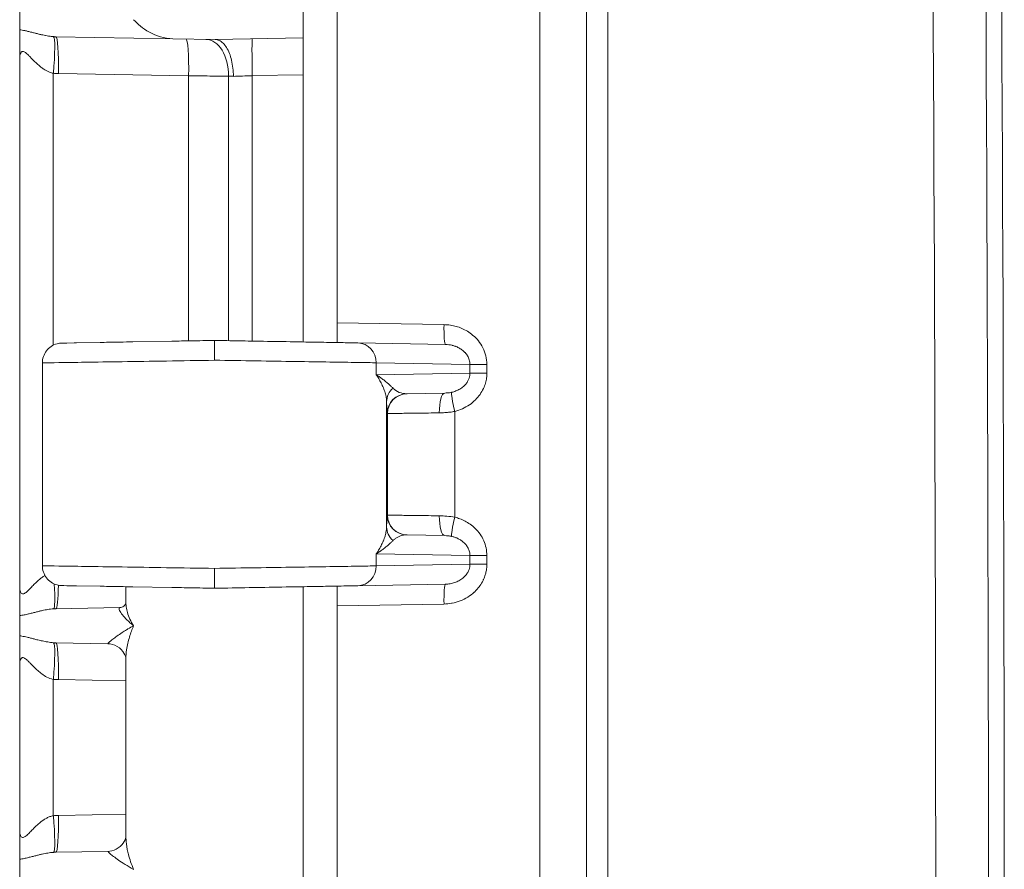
# Model space of a CAD drawing. Header units: inches. Extents: x 0 to 110, y 2 to 70.
# Tile 22 of 129: x 20.63 to 22.37, y 34.36 to 35.86. Entities that reach past the tile are written whole.
import ezdxf

# ---------------------------------------------------------------- set-up
doc = ezdxf.new("R2010")
doc.units = ezdxf.units.IN
doc.header["$LTSCALE"] = 3.25
doc.header["$MEASUREMENT"] = 0
doc.layers.add('Visible (ANSI)', color=7, linetype='Continuous', lineweight=18)
doc.layers.add('Visible Narrow (ANSI)', color=7, linetype='Continuous', lineweight=5)

msp = doc.modelspace()

# ---------------------------------------------------------------- linework, layer by layer
at = {"layer": 'Visible (ANSI)'}
for p, q in [((21.6322, 27.6568), (21.6322, 40.4906)), ((21.1322, 36.321), (21.1322, 35.8264)), ((21.1922, 36.3238), (21.1922, 35.3237)), ((20.6322, 35.8766), (20.6322, 35.8409)), ((20.696, 35.8286), (20.9026, 35.825)), ((20.9026, 35.825), (20.9772, 35.8237)), ((20.9772, 35.8237), (21.1322, 35.8264)), ((21.1322, 35.8264), (21.1322, 35.7614)), ((20.6322, 35.7901), (20.6322, 34.8573)), ((21.1322, 35.7614), (21.1322, 35.2898)), ((21.1922, 35.2889), (21.1922, 35.3237)), ((20.7324, 35.2882), (20.7741, 35.289)), ((20.8318, 35.29), (20.9009, 35.2912)), ((20.71, 35.2878), (20.7066, 35.2878)), ((20.7066, 35.2878), (20.7086, 35.2878)), ((20.71, 35.2878), (20.7153, 35.2879)), ((20.7324, 35.2882), (20.7153, 35.2879)), ((20.7285, 35.2882), (20.7324, 35.2882)), ((21.3834, 35.2854), (21.2291, 35.2881)), ((20.6722, 35.2528), (20.6722, 34.8947)), ((21.3825, 35.1996), (21.3151, 35.1984)), ((21.2822, 35.1735), (21.2822, 35.1735)), ((21.2822, 34.974), (21.2822, 34.974)), ((21.3151, 34.9491), (21.3825, 34.9479)), ((20.6322, 34.8573), (20.6322, 34.8573)), ((20.6322, 34.8573), (20.6322, 34.8573)), ((20.7066, 34.8597), (20.71, 34.8596)), ((20.7152, 34.8595), (20.71, 34.8596)), ((20.7152, 34.8595), (20.7324, 34.8592)), ((20.7324, 34.8592), (20.7285, 34.8593)), ((20.7741, 34.8585), (20.7324, 34.8592)), ((20.8197, 34.8577), (20.8197, 34.8281)), ((20.9009, 34.8563), (20.8318, 34.8575)), ((21.1322, 34.8577), (21.1322, 34.8456)), ((21.1922, 34.8586), (21.1922, 34.8238)), ((21.3834, 34.8621), (21.2291, 34.8594)), ((21.1322, 34.8456), (21.1322, 34.821)), ((20.696, 34.8188), (20.8088, 34.8208)), ((21.1322, 34.821), (21.1322, 34.3264)), ((21.1922, 34.8238), (21.1922, 33.8237)), ((20.6322, 34.8066), (20.6322, 34.7709)), ((20.696, 34.7586), (20.788, 34.757)), ((20.6322, 34.7201), (20.6322, 34.4273)), ((20.8197, 34.7309), (20.8197, 34.4166)), ((20.6322, 34.4273), (20.6322, 34.4273)), ((20.6322, 34.4273), (20.6322, 34.4273)), ((20.696, 34.3888), (20.788, 34.3904)), ((20.6322, 34.3766), (20.6322, 34.3409))]:
    msp.add_line(p, q, dxfattribs=at)
msp.add_arc((-337.8428, 34.0737), 360.2125, 359.126733, 0.873267, dxfattribs=at)
msp.add_ellipse((20.7869, 34.692), major_axis=(0.0011, 0.065), ratio=0.854299, start_param=6.282344, end_param=6.282822, dxfattribs=at)
for points, knots in [([(20.8332, 35.8587), (20.8397, 35.8513), (20.8492, 35.8432), (20.873, 35.8303), (20.8871, 35.8253), (20.9026, 35.825)], [0.0000001, 0.0000001, 0.0000001, 0.0000001, 0.135667, 0.135667, 0.2691124, 0.2691124, 0.2691124, 0.2691124]), ([(20.6322, 35.7901), (20.6322, 35.7902), (20.6322, 35.7903), (20.6322, 35.7905), (20.6322, 35.7908), (20.6322, 35.7915), (20.6322, 35.7918), (20.6322, 35.7927), (20.6322, 35.7932), (20.6322, 35.795), (20.6322, 35.7961), (20.6322, 35.7997), (20.6322, 35.802), (20.6322, 35.8095), (20.6322, 35.8144), (20.6322, 35.8258), (20.6322, 35.8343), (20.6322, 35.8409)], [-0.00062546, -0.00062546, -0.00062546, -0.00062546, 0, 0, 0.0013404, 0.0013404, 0.00227073, 0.00227073, 0.00413656, 0.00413656, 0.00789138, 0.00789138, 0.01568412, 0.01568412, 0.03295516, 0.03295516, 0.05827033, 0.05827033, 0.05827033, 0.05827033]), ([(21.0093, 35.7587), (21.0093, 35.7636), (21.0089, 35.7685), (21.0084, 35.7733), (21.0078, 35.778), (21.0071, 35.7827), (21.0061, 35.787), (21.0051, 35.7914), (21.0038, 35.7955), (21.0023, 35.7993), (21.0008, 35.8031), (20.9991, 35.8065), (20.9972, 35.8095), (20.9954, 35.8125), (20.9933, 35.8151), (20.9912, 35.8172), (20.9891, 35.8193), (20.9868, 35.821), (20.9845, 35.8221), (20.9821, 35.8232), (20.9795, 35.8237), (20.9772, 35.8237)], [0, 0, 0, 0, 0.142857, 0.142857, 0.142857, 0.285714, 0.285714, 0.285714, 0.428571, 0.428571, 0.428571, 0.571429, 0.571429, 0.571429, 0.714286, 0.714286, 0.714286, 0.857143, 0.857143, 0.857143, 1, 1, 1, 1]), ([(20.8318, 35.29), (20.8165, 35.2897), (20.8021, 35.2894), (20.7839, 35.2891), (20.7789, 35.289), (20.7741, 35.289)], [0.18181818, 0.18181818, 0.18181818, 0.18181818, 0.24686871, 0.24686871, 0.27272727, 0.27272727, 0.27272727, 0.27272727]), ([(20.9759, 35.2925), (20.9621, 35.2922), (20.9485, 35.292), (20.9236, 35.2916), (20.9122, 35.2914), (20.9009, 35.2912)], [0, 0, 0, 0, 0.04853983, 0.04853983, 0.09090909, 0.09090909, 0.09090909, 0.09090909]), ([(21.2291, 35.2881), (21.2247, 35.2881), (21.2196, 35.2882), (21.2138, 35.2883), (21.2093, 35.2884), (21.2045, 35.2885), (21.1991, 35.2886), (21.189, 35.2888), (21.1773, 35.289), (21.1643, 35.2892), (21.1617, 35.2892), (21.1589, 35.2893), (21.1561, 35.2893), (21.1398, 35.2896), (21.1217, 35.2899), (21.1023, 35.2903), (21.1007, 35.2903), (21.099, 35.2903), (21.0973, 35.2904), (21.0794, 35.2907), (21.0604, 35.291), (21.0411, 35.2913), (21.0337, 35.2915), (21.0263, 35.2916), (21.0188, 35.2917), (21.0048, 35.292), (20.9905, 35.2922), (20.9759, 35.2925)], [0, 0, 0, 0, 0.113348, 0.113348, 0.113348, 0.2, 0.2, 0.2, 0.365556, 0.365556, 0.365556, 0.4, 0.4, 0.4, 0.6, 0.6, 0.6, 0.617354, 0.617354, 0.617354, 0.8, 0.8, 0.8, 0.869601, 0.869601, 0.869601, 1, 1, 1, 1]), ([(20.9759, 35.2925), (20.9759, 35.2925), (20.9759, 35.2908), (20.9759, 35.2878), (20.9759, 35.2863), (20.9759, 35.2843), (20.9759, 35.2822), (20.9759, 35.2801), (20.9759, 35.2776), (20.9759, 35.275), (20.9759, 35.2697), (20.9759, 35.2636), (20.9759, 35.2575)], [0, 0, 0, 0, 0.333333, 0.333333, 0.333333, 0.499913, 0.499913, 0.499913, 0.666667, 0.666667, 0.666667, 1, 1, 1, 1]), ([(20.6722, 35.2528), (20.6722, 35.2566), (20.6728, 35.2604), (20.6753, 35.2676), (20.6771, 35.271), (20.6817, 35.277), (20.6845, 35.2797), (20.6908, 35.2839), (20.6944, 35.2856), (20.6994, 35.2869), (20.7008, 35.2872), (20.7037, 35.2876), (20.7051, 35.2878), (20.7066, 35.2878)], [0, 0, 0, 0, 0.0288206, 0.0288206, 0.0577212, 0.0577212, 0.0866185, 0.0866185, 0.115515, 0.115515, 0.1264529, 0.1264529, 0.1375626, 0.1375626, 0.1375626, 0.1375626]), ([(21.1922, 35.2889), (21.1922, 35.2888), (21.1922, 35.2888), (21.1922, 35.2887), (21.1921, 35.2887), (21.1921, 35.2887), (21.192, 35.2887)], [0, 0, 0, 0, 0.499997, 0.499997, 0.499997, 0.999994, 0.999994, 0.999994, 0.999994]), ([(20.7066, 34.8597), (20.7051, 34.8597), (20.7037, 34.8598), (20.7008, 34.8602), (20.6994, 34.8605), (20.6944, 34.8619), (20.6908, 34.8635), (20.6845, 34.8678), (20.6817, 34.8704), (20.6771, 34.8765), (20.6753, 34.8799), (20.6728, 34.8871), (20.6722, 34.8909), (20.6722, 34.8947)], [0, 0, 0, 0, 0.0111147, 0.0111147, 0.0220573, 0.0220573, 0.0509537, 0.0509537, 0.079851, 0.079851, 0.108752, 0.108752, 0.1375627, 0.1375627, 0.1375627, 0.1375627]), ([(20.9759, 34.89), (20.9759, 34.8839), (20.9761, 34.8778), (20.9762, 34.8725), (20.9762, 34.8698), (20.9762, 34.8673), (20.9761, 34.8652), (20.9761, 34.8631), (20.9761, 34.8612), (20.976, 34.8597), (20.976, 34.8566), (20.976, 34.855), (20.9759, 34.855)], [0, 0, 0, 0, 0.333333, 0.333333, 0.333333, 0.500146, 0.500146, 0.500146, 0.666667, 0.666667, 0.666667, 1, 1, 1, 1]), ([(20.6322, 34.8066), (20.6322, 34.81), (20.6322, 34.8141), (20.6322, 34.8191), (20.6322, 34.8197), (20.6322, 34.8203), (20.6322, 34.8209), (20.6322, 34.8254), (20.6322, 34.8306), (20.6322, 34.8362), (20.6322, 34.8373), (20.6322, 34.8383), (20.6322, 34.8394), (20.6322, 34.845), (20.6322, 34.8509), (20.6322, 34.8573)], [0, 0, 0, 0, 0.3333333, 0.3333333, 0.3333333, 0.3725259, 0.3725259, 0.3725259, 0.6666667, 0.6666667, 0.6666667, 0.720999, 0.720999, 0.720999, 0.9998323, 0.9998323, 0.9998323, 0.9998323]), ([(20.7741, 34.8585), (20.7789, 34.8584), (20.7839, 34.8583), (20.8021, 34.858), (20.8164, 34.8578), (20.8318, 34.8575)], [0.72727273, 0.72727273, 0.72727273, 0.72727273, 0.75304207, 0.75304207, 0.81818182, 0.81818182, 0.81818182, 0.81818182]), ([(20.9009, 34.8563), (20.9122, 34.8561), (20.9236, 34.8559), (20.9485, 34.8555), (20.962, 34.8552), (20.9759, 34.855)], [0.90909091, 0.90909091, 0.90909091, 0.90909091, 0.95137342, 0.95137342, 1, 1, 1, 1]), ([(21.2291, 34.8594), (21.2255, 34.8593), (21.2213, 34.8593), (21.2167, 34.8592), (21.2115, 34.8591), (21.2057, 34.859), (21.1992, 34.8589), (21.191, 34.8587), (21.1818, 34.8586), (21.1716, 34.8584), (21.1667, 34.8583), (21.1615, 34.8582), (21.1561, 34.8581), (21.142, 34.8579), (21.1265, 34.8576), (21.11, 34.8573), (21.1075, 34.8573), (21.1049, 34.8572), (21.1023, 34.8572), (21.0829, 34.8568), (21.0622, 34.8565), (21.041, 34.8561), (21.0397, 34.8561), (21.0384, 34.8561), (21.037, 34.856), (21.0172, 34.8557), (20.9969, 34.8553), (20.9759, 34.855)], [0, 0, 0, 0, 0.0941977, 0.0941977, 0.0941977, 0.2, 0.2, 0.2, 0.3339529, 0.3339529, 0.3339529, 0.4, 0.4, 0.4, 0.5731888, 0.5731888, 0.5731888, 0.6, 0.6, 0.6, 0.8, 0.8, 0.8, 0.8126384, 0.8126384, 0.8126384, 1, 1, 1, 1]), ([(21.192, 34.8588), (21.1921, 34.8588), (21.1921, 34.8587), (21.1922, 34.8587), (21.1922, 34.8587), (21.1922, 34.8587), (21.1922, 34.8586)], [0.0000089, 0.0000089, 0.0000089, 0.0000089, 0.5000038, 0.5000038, 0.5000038, 1, 1, 1, 1]), ([(20.8088, 34.8208), (20.8108, 34.8208), (20.8138, 34.8218), (20.8182, 34.8252), (20.8193, 34.8273), (20.8196, 34.8284), (20.8197, 34.8285), (20.8197, 34.8286)], [0, 0, 0, 0, 0.0620134, 0.0620134, 0.1263598, 0.1263598, 0.139135, 0.139135, 0.139135, 0.139135]), ([(20.6322, 34.7201), (20.6322, 34.7203), (20.6322, 34.7203), (20.6322, 34.7282), (20.6322, 34.7395), (20.6322, 34.7563), (20.6322, 34.7644), (20.6322, 34.7709)], [-0.0007866, -0.0007866, -0.0007866, -0.0007866, 0, 0, 0.0674548, 0.0674548, 0.1125417, 0.1125417, 0.1125417, 0.1125417]), ([(20.8197, 34.7309), (20.8197, 34.7311), (20.8196, 34.7336), (20.8161, 34.7411), (20.8127, 34.7459), (20.8033, 34.7533), (20.7971, 34.7559), (20.7904, 34.7569), (20.7892, 34.757), (20.788, 34.757)], [0.0100015, 0.0100015, 0.0100015, 0.0100015, 0.1093804, 0.1093804, 0.2011734, 0.2011734, 0.2937634, 0.2937634, 0.3160323, 0.3160323, 0.3160323, 0.3160323]), ([(20.6322, 34.3766), (20.6322, 34.38), (20.6322, 34.3841), (20.6322, 34.3891), (20.6322, 34.3897), (20.6322, 34.3903), (20.6322, 34.3909), (20.6322, 34.3954), (20.6322, 34.4006), (20.6322, 34.4062), (20.6322, 34.4073), (20.6322, 34.4083), (20.6322, 34.4094), (20.6322, 34.415), (20.6322, 34.4209), (20.6322, 34.4273)], [0, 0, 0, 0, 0.3333333, 0.3333333, 0.3333333, 0.3725231, 0.3725231, 0.3725231, 0.6666667, 0.6666667, 0.6666667, 0.7209953, 0.7209953, 0.7209953, 0.9998323, 0.9998323, 0.9998323, 0.9998323]), ([(20.788, 34.3904), (20.7922, 34.3905), (20.7976, 34.3918), (20.8075, 34.3969), (20.8119, 34.4009), (20.8179, 34.4091), (20.8191, 34.4132), (20.8197, 34.4161), (20.8197, 34.4165), (20.8197, 34.4166)], [0, 0, 0, 0, 0.0812866, 0.0812866, 0.16658, 0.16658, 0.2637447, 0.2637447, 0.3093613, 0.3093613, 0.3093613, 0.3093613])]:
    msp.add_open_spline(points, degree=3, knots=knots, dxfattribs=at)
msp.add_open_spline([(20.8197, 34.4166), (20.8197, 34.4166), (20.8197, 34.4166), (20.8197, 34.4166)], degree=3, dxfattribs=at)
at = {"layer": 'Visible Narrow (ANSI)'}
for p, q in [((21.55, 27.6568), (21.55, 40.4906)), ((21.6703, 39.4632), (21.6703, 28.6842)), ((20.6915, 35.7641), (20.6915, 35.2841)), ((20.7006, 35.7636), (20.9303, 35.7596)), ((20.9303, 35.7596), (20.9303, 35.2917)), ((21.0006, 35.759), (21.0006, 35.292)), ((21.0426, 35.7599), (21.1322, 35.7614)), ((21.0426, 35.2913), (21.0426, 35.7599)), ((21.1922, 35.3237), (21.3809, 35.3204)), ((21.2614, 35.2531), (21.2614, 35.2319)), ((21.4268, 35.2502), (21.2614, 35.2531)), ((21.4268, 35.2502), (21.4268, 35.2348)), ((21.4268, 35.2502), (21.4566, 35.2502)), ((21.4566, 35.2502), (21.4566, 35.2348)), ((21.4268, 35.2348), (21.2614, 35.2319)), ((21.4268, 35.2348), (21.4566, 35.2348)), ((21.2797, 34.9635), (21.2797, 35.184)), ((21.2814, 35.1634), (21.2807, 35.1634)), ((21.2814, 34.984), (21.2814, 35.1634)), ((21.4, 34.9803), (21.4, 35.1671)), ((21.2807, 34.9841), (21.2814, 34.984)), ((21.2614, 34.9156), (21.2614, 34.8944)), ((21.2614, 34.9156), (21.4268, 34.9127)), ((21.4268, 34.9127), (21.4268, 34.8973)), ((21.4268, 34.9127), (21.4566, 34.9127)), ((21.4566, 34.9127), (21.4566, 34.8973)), ((21.4268, 34.8973), (21.2614, 34.8944)), ((21.4268, 34.8973), (21.4566, 34.8973)), ((21.3809, 34.8271), (21.1922, 34.8238)), ((20.6915, 34.6941), (20.6915, 34.4533)), ((20.7006, 34.6936), (20.8197, 34.6916)), ((20.7006, 34.4538), (20.8197, 34.4559))]:
    msp.add_line(p, q, dxfattribs=at)
for centre, major_axis, ratio, start_param, end_param in [((-155.4491, 34.0737), (0, 251.3027), 0.707107, 4.690941, 4.733837), ((-155.513, 34.0737), (0, 251.5247), 0.707107, 4.690941, 4.733837), ((20.6859, 35.7641), (0.0059, 0.0647), 0.086802, 4.720175, 6.247979), ((20.6949, 35.7636), (0.0011, 0.065), 0.087143, 4.71391, 6.283185), ((20.9246, 35.7596), (0.0011, 0.065), 0.087143, 4.71391, 6.28311), ((20.9598, 35.759), (0.0011, 0.065), 0.628144, 4.723353, 6.283192), ((21.0437, 35.7599), (-0.0011, 0.065), 0.01745, 0, 1.570492), ((21.0414, 35.7576), (0.065, -0.0023), 0.000322, 4.033449, 4.195819), ((21.0414, 35.7598), (0.065, 0.0023), 0.000019, 4.195654, 4.729797), ((21.384, 35.3204), (-0.0006, -0.035), 0.087143, 4.71391, 6.283185), ((21.2285, 35.2531), (0.0006, 0.035), 0.939676, 4.728789, 6.283141), ((21.3147, 35.184), (-0.035, -0.0007), 0.946172, 5.437633, 6.261682), ((21.3157, 35.2334), (-0.0181, -0.0304), 0.960279, 6.033131, 6.820068), ((21.3157, 35.1634), (-0.0006, 0.035), 0.999976, 0.001315, 1.554631), ((21.3164, 35.1634), (-0.0006, 0.035), 0.999976, 0, 1.553343), ((21.3831, 35.1646), (-0.0006, 0.035), 0.297073, 0.000017, 1.565611), ((21.4031, 35.1671), (-0.0086, 0.0339), 0.084521, 0.085624, 1.549455), ((21.3157, 34.9841), (-0.0006, -0.035), 0.999976, 4.729842, 6.283185), ((21.3164, 34.984), (-0.0006, -0.035), 0.999976, 4.729819, 6.283185), ((21.3831, 34.9829), (-0.0006, -0.035), 0.297068, 4.717575, 6.283185), ((21.4031, 34.9803), (-0.0086, -0.0339), 0.084522, 4.73373, 6.197562), ((21.3147, 34.9635), (-0.035, 0.0007), 0.946127, 0.021504, 0.845548), ((21.2285, 34.8944), (0.0006, -0.035), 0.939676, 0.000035, 1.554396), ((20.6859, 34.8833), (0.0059, -0.0647), 0.086802, 0.034721, 1.237864), ((20.6949, 34.8838), (0.0011, -0.065), 0.087143, 0, 1.19918), ((21.384, 34.8271), (-0.0006, 0.035), 0.087143, 0, 1.569275), ((20.6859, 34.6941), (0.0059, 0.0647), 0.086802, 4.720175, 6.247979), ((20.6949, 34.6936), (0.0011, 0.065), 0.087143, 4.71391, 6.283185), ((20.6965, 34.4515), (0.0167, 0.0009), 0.129859, 1.31482, 1.864641), ((20.6859, 34.4533), (0.0059, -0.0647), 0.086802, 0.034721, 1.562953), ((20.6949, 34.4538), (0.0011, -0.065), 0.087143, 0, 1.569275)]:
    msp.add_ellipse(centre, major_axis=major_axis, ratio=ratio, start_param=start_param, end_param=end_param, dxfattribs=at)
for points, knots in [([(20.6322, 35.8409), (20.6335, 35.8408), (20.6349, 35.8406), (20.6364, 35.8403), (20.6379, 35.8401), (20.6395, 35.8398), (20.6413, 35.8394), (20.643, 35.839), (20.6449, 35.8386), (20.6468, 35.8381), (20.6469, 35.8381), (20.6471, 35.8381), (20.6472, 35.8381), (20.649, 35.8376), (20.651, 35.8371), (20.6529, 35.8366), (20.6531, 35.8366), (20.6532, 35.8365), (20.6534, 35.8365), (20.6553, 35.836), (20.6573, 35.8355), (20.6593, 35.835), (20.6595, 35.8349), (20.6597, 35.8349), (20.6599, 35.8348), (20.6619, 35.8343), (20.6639, 35.8338), (20.6658, 35.8333), (20.666, 35.8333), (20.6663, 35.8332), (20.6665, 35.8332), (20.6684, 35.8327), (20.6702, 35.8323), (20.672, 35.8319), (20.6723, 35.8318), (20.6725, 35.8318), (20.6728, 35.8317), (20.6745, 35.8314), (20.6762, 35.831), (20.6777, 35.8307), (20.678, 35.8307), (20.6783, 35.8306), (20.6785, 35.8306), (20.6801, 35.8303), (20.6815, 35.8301), (20.6829, 35.8298), (20.6832, 35.8298), (20.6835, 35.8298), (20.6837, 35.8297), (20.6851, 35.8295), (20.6864, 35.8293), (20.6876, 35.8292), (20.6879, 35.8292), (20.6882, 35.8291), (20.6884, 35.8291), (20.6896, 35.829), (20.6908, 35.8289), (20.6919, 35.8288)], [0.0000009, 0.0000009, 0.0000009, 0.0000009, 0.0909091, 0.0909091, 0.0909091, 0.1818182, 0.1818182, 0.1818182, 0.2727273, 0.2727273, 0.2727273, 0.2775364, 0.2775364, 0.2775364, 0.3636364, 0.3636364, 0.3636364, 0.3700701, 0.3700701, 0.3700701, 0.4545455, 0.4545455, 0.4545455, 0.4626013, 0.4626013, 0.4626013, 0.5454545, 0.5454545, 0.5454545, 0.5551492, 0.5551492, 0.5551492, 0.6363636, 0.6363636, 0.6363636, 0.6477436, 0.6477436, 0.6477436, 0.7272727, 0.7272727, 0.7272727, 0.7402823, 0.7402823, 0.7402823, 0.8181818, 0.8181818, 0.8181818, 0.832833, 0.832833, 0.832833, 0.9090909, 0.9090909, 0.9090909, 0.9253279, 0.9253279, 0.9253279, 1, 1, 1, 1]), ([(20.6919, 35.8288), (20.6926, 35.8288), (20.694, 35.8287), (20.6954, 35.8286), (20.696, 35.8286)], [0.00017, 0.00017, 0.00017, 0.00017, 0.5, 1, 1, 1, 1]), ([(20.6322, 35.7901), (20.6322, 35.7914), (20.6323, 35.7938), (20.6328, 35.7967), (20.6336, 35.799), (20.6345, 35.8007), (20.6355, 35.8019), (20.6368, 35.8025), (20.6382, 35.8026), (20.6399, 35.8021), (20.6421, 35.8009), (20.6447, 35.7988), (20.648, 35.7956), (20.652, 35.7915), (20.6566, 35.7867), (20.6617, 35.7817), (20.667, 35.7769), (20.6724, 35.7728), (20.6776, 35.7694), (20.6825, 35.7669), (20.6871, 35.7651), (20.6901, 35.7644), (20.6915, 35.7641)], [0.0000136, 0.0000136, 0.0000136, 0.0000136, 0.05, 0.1, 0.15, 0.2, 0.25, 0.3, 0.35, 0.4, 0.45, 0.5, 0.55, 0.6, 0.65, 0.7, 0.75, 0.8, 0.85, 0.9, 0.95, 0.9999994, 0.9999994, 0.9999994, 0.9999994]), ([(20.9303, 35.7596), (20.943, 35.7595), (20.9683, 35.7593), (20.9906, 35.7591), (21.0006, 35.759)], [0.0000001, 0.0000001, 0.0000001, 0.0000001, 0.5, 0.9999997, 0.9999997, 0.9999997, 0.9999997]), ([(21.3834, 35.2854), (21.3854, 35.2853), (21.3874, 35.2852), (21.3893, 35.2849), (21.3894, 35.2849), (21.3896, 35.2849), (21.3898, 35.2849), (21.3917, 35.2846), (21.3935, 35.2843), (21.3952, 35.2839), (21.3954, 35.2838), (21.3955, 35.2838), (21.3957, 35.2837), (21.3975, 35.2833), (21.3992, 35.2828), (21.401, 35.2821), (21.4011, 35.2821), (21.4012, 35.282), (21.4014, 35.282), (21.4031, 35.2813), (21.4049, 35.2805), (21.4067, 35.2796), (21.4068, 35.2795), (21.4069, 35.2795), (21.407, 35.2794), (21.4088, 35.2785), (21.4106, 35.2774), (21.4123, 35.2761), (21.4125, 35.276), (21.4126, 35.2759), (21.4127, 35.2759), (21.4144, 35.2745), (21.4162, 35.273), (21.4178, 35.2713), (21.4179, 35.2712), (21.418, 35.2711), (21.4181, 35.271), (21.4198, 35.2692), (21.4213, 35.2672), (21.4225, 35.2651), (21.4239, 35.2629), (21.4249, 35.2604), (21.4256, 35.258), (21.4264, 35.2554), (21.4268, 35.2528), (21.4268, 35.2502)], [0, 0, 0, 0, 0.101125, 0.101125, 0.101125, 0.111111, 0.111111, 0.111111, 0.212969, 0.212969, 0.212969, 0.222222, 0.222222, 0.222222, 0.324959, 0.324959, 0.324959, 0.333333, 0.333333, 0.333333, 0.436899, 0.436899, 0.436899, 0.444444, 0.444444, 0.444444, 0.548853, 0.548853, 0.548853, 0.555556, 0.555556, 0.555556, 0.660839, 0.660839, 0.660839, 0.666667, 0.666667, 0.666667, 0.772768, 0.772768, 0.772768, 0.884658, 0.884658, 0.884658, 1, 1, 1, 1]), ([(20.9759, 35.2575), (20.9473, 35.257), (20.8901, 35.2561), (20.8111, 35.2549), (20.7452, 35.2539), (20.6976, 35.2532), (20.6757, 35.2528), (20.6722, 35.2528), (20.6722, 35.2528)], [0, 0, 0, 0, 0.0909091, 0.1818182, 0.2727273, 0.3636364, 0.4545455, 0.5055834, 0.5055834, 0.5055834, 0.5055834]), ([(21.2614, 35.2531), (21.2529, 35.2532), (21.2303, 35.2535), (21.1812, 35.2543), (21.12, 35.2553), (21.0502, 35.2563), (21.0007, 35.2571), (20.9759, 35.2575)], [0, 0, 0, 0, 0.2, 0.4, 0.6, 0.8, 1, 1, 1, 1]), ([(21.2797, 35.184), (21.2796, 35.1864), (21.2794, 35.1889), (21.279, 35.1917), (21.2785, 35.1944), (21.2779, 35.1972), (21.277, 35.2001), (21.2762, 35.203), (21.2751, 35.2059), (21.2739, 35.2088), (21.2728, 35.2118), (21.2714, 35.2146), (21.27, 35.2174), (21.2686, 35.2201), (21.2671, 35.2228), (21.2657, 35.2252), (21.2642, 35.2276), (21.2628, 35.2299), (21.2614, 35.2319)], [0.0001648, 0.0001648, 0.0001648, 0.0001648, 0.1666667, 0.1666667, 0.1666667, 0.3333333, 0.3333333, 0.3333333, 0.5, 0.5, 0.5, 0.6666667, 0.6666667, 0.6666667, 0.8333333, 0.8333333, 0.8333333, 1, 1, 1, 1]), ([(21.291, 35.2083), (21.2898, 35.2095), (21.2885, 35.2107), (21.2871, 35.212), (21.2857, 35.2134), (21.2841, 35.2148), (21.2825, 35.2162), (21.2808, 35.2176), (21.2791, 35.2191), (21.2772, 35.2205), (21.2754, 35.222), (21.2736, 35.2234), (21.2717, 35.2247), (21.2699, 35.2261), (21.2681, 35.2274), (21.2663, 35.2286), (21.2646, 35.2298), (21.2629, 35.2309), (21.2614, 35.2319)], [0, 0, 0, 0, 0.166667, 0.166667, 0.166667, 0.333333, 0.333333, 0.333333, 0.5, 0.5, 0.5, 0.666667, 0.666667, 0.666667, 0.833333, 0.833333, 0.833333, 1, 1, 1, 1]), ([(21.4268, 35.2348), (21.4268, 35.2334), (21.4267, 35.232), (21.4264, 35.2305), (21.4262, 35.2291), (21.4258, 35.2275), (21.4253, 35.2259), (21.4248, 35.2244), (21.4241, 35.2227), (21.4232, 35.221), (21.4223, 35.2193), (21.4212, 35.2176), (21.4198, 35.2159), (21.4185, 35.2143), (21.4169, 35.2126), (21.4151, 35.211), (21.4133, 35.2095), (21.4112, 35.208), (21.409, 35.2067), (21.4068, 35.2054), (21.4045, 35.2042), (21.402, 35.2032), (21.3995, 35.2023), (21.397, 35.2015), (21.3943, 35.2009)], [0.0000001, 0.0000001, 0.0000001, 0.0000001, 0.1250001, 0.1250001, 0.1250001, 0.2500001, 0.2500001, 0.2500001, 0.3750001, 0.3750001, 0.3750001, 0.5000001, 0.5000001, 0.5000001, 0.625, 0.625, 0.625, 0.75, 0.75, 0.75, 0.875, 0.875, 0.875, 1, 1, 1, 1]), ([(21.4566, 35.2348), (21.4566, 35.2321), (21.4564, 35.2292), (21.4556, 35.2233), (21.4544, 35.2172), (21.4508, 35.2074), (21.4449, 35.1971), (21.4367, 35.1871), (21.4261, 35.1784), (21.4177, 35.1737), (21.4091, 35.1698), (21.4047, 35.1683), (21.4, 35.1671)], [0, 0, 0, 0, 0.125, 0.125, 0.25, 0.375, 0.5, 0.625, 0.75, 0.875, 0.875, 0.9999999, 0.9999999, 0.9999999, 0.9999999]), ([(21.3943, 35.2009), (21.3931, 35.2006), (21.3919, 35.2004), (21.3907, 35.2002), (21.3894, 35.2), (21.3881, 35.1999), (21.3867, 35.1998), (21.3854, 35.1997), (21.384, 35.1996), (21.3825, 35.1996)], [0.0000026, 0.0000026, 0.0000026, 0.0000026, 0.3333348, 0.3333348, 0.3333348, 0.6666669, 0.6666669, 0.6666669, 0.9999991, 0.9999991, 0.9999991, 0.9999991]), ([(21.2807, 35.1634), (21.2806, 35.1634), (21.2805, 35.1641), (21.2802, 35.1669), (21.28, 35.1711), (21.2799, 35.1767), (21.2797, 35.1813), (21.2797, 35.1838)], [0, 0, 0, 0, 0.2, 0.4, 0.6, 0.8, 0.9971651, 0.9971651, 0.9971651, 0.9971651]), ([(21.3727, 35.1646), (21.3597, 35.1644), (21.3349, 35.1641), (21.3052, 35.1637), (21.286, 35.1635), (21.2815, 35.1634), (21.2814, 35.1634)], [0.0000001, 0.0000001, 0.0000001, 0.0000001, 0.25, 0.5, 0.75, 0.9999985, 0.9999985, 0.9999985, 0.9999985]), ([(21.4, 35.1671), (21.3972, 35.1666), (21.3943, 35.1662), (21.3914, 35.1658), (21.3884, 35.1654), (21.3854, 35.1652), (21.3823, 35.165), (21.3792, 35.1648), (21.376, 35.1646), (21.3727, 35.1646)], [0, 0, 0, 0, 0.333333, 0.333333, 0.333333, 0.666667, 0.666667, 0.666667, 1, 1, 1, 1]), ([(21.2797, 34.9636), (21.2797, 34.9662), (21.2799, 34.9709), (21.28, 34.9765), (21.2802, 34.9807), (21.2805, 34.9834), (21.2806, 34.9841), (21.2807, 34.9841)], [0.0028362, 0.0028362, 0.0028362, 0.0028362, 0.2, 0.4, 0.6, 0.8, 1, 1, 1, 1]), ([(21.2814, 34.984), (21.2815, 34.984), (21.286, 34.984), (21.3052, 34.9837), (21.3349, 34.9834), (21.3597, 34.983), (21.3727, 34.9829)], [0.0000016, 0.0000016, 0.0000016, 0.0000016, 0.25, 0.5, 0.75, 1, 1, 1, 1]), ([(21.3727, 34.9829), (21.377, 34.9828), (21.3857, 34.9824), (21.3952, 34.9812), (21.4, 34.9803)], [0.0000011, 0.0000011, 0.0000011, 0.0000011, 0.5, 1, 1, 1, 1]), ([(21.2614, 34.9156), (21.2627, 34.9175), (21.2641, 34.9197), (21.2656, 34.9221), (21.267, 34.9245), (21.2685, 34.9271), (21.2699, 34.9298), (21.2713, 34.9326), (21.2726, 34.9354), (21.2738, 34.9383), (21.2739, 34.9384), (21.2739, 34.9385), (21.2739, 34.9386), (21.2751, 34.9414), (21.2761, 34.9443), (21.2769, 34.9471), (21.277, 34.9472), (21.277, 34.9474), (21.277, 34.9475), (21.2779, 34.9503), (21.2785, 34.953), (21.2789, 34.9557), (21.279, 34.9558), (21.279, 34.9559), (21.279, 34.9561), (21.2794, 34.9587), (21.2796, 34.9612), (21.2797, 34.9635)], [0, 0, 0, 0, 0.166667, 0.166667, 0.166667, 0.333333, 0.333333, 0.333333, 0.5, 0.5, 0.5, 0.504818, 0.504818, 0.504818, 0.666667, 0.666667, 0.666667, 0.673083, 0.673083, 0.673083, 0.833333, 0.833333, 0.833333, 0.841394, 0.841394, 0.841394, 1, 1, 1, 1]), ([(21.291, 34.9392), (21.2923, 34.9405), (21.2949, 34.9428), (21.2993, 34.9455), (21.3042, 34.9476), (21.3094, 34.9488), (21.3132, 34.9491), (21.3151, 34.9491)], [0.0000416, 0.0000416, 0.0000416, 0.0000416, 0.2, 0.4, 0.6, 0.8, 1, 1, 1, 1]), ([(21.3825, 34.9479), (21.3844, 34.9478), (21.3863, 34.9477), (21.3883, 34.9475), (21.3903, 34.9473), (21.3923, 34.947), (21.3943, 34.9466)], [0, 0, 0, 0, 0.4999999, 0.4999999, 0.4999999, 0.9999997, 0.9999997, 0.9999997, 0.9999997]), ([(21.3943, 34.9466), (21.396, 34.9462), (21.3977, 34.9457), (21.3995, 34.9451), (21.4012, 34.9446), (21.4029, 34.9439), (21.4046, 34.9431), (21.4064, 34.9423), (21.4081, 34.9414), (21.4098, 34.9403), (21.4116, 34.9392), (21.4133, 34.9379), (21.415, 34.9365), (21.4167, 34.935), (21.4183, 34.9334), (21.4198, 34.9316), (21.4212, 34.9298), (21.4225, 34.9278), (21.4235, 34.9258), (21.4246, 34.9237), (21.4254, 34.9216), (21.4259, 34.9194), (21.4265, 34.9172), (21.4268, 34.9149), (21.4268, 34.9127)], [0, 0, 0, 0, 0.125, 0.125, 0.125, 0.25, 0.25, 0.25, 0.375, 0.375, 0.375, 0.5, 0.5, 0.5, 0.625, 0.625, 0.625, 0.75, 0.75, 0.75, 0.875, 0.875, 0.875, 1, 1, 1, 1]), ([(21.2614, 34.9156), (21.2629, 34.9165), (21.2645, 34.9176), (21.2662, 34.9188), (21.2679, 34.92), (21.2697, 34.9212), (21.2716, 34.9226), (21.2734, 34.9239), (21.2753, 34.9254), (21.2771, 34.9268), (21.2771, 34.9268), (21.2772, 34.9269), (21.2772, 34.9269), (21.279, 34.9283), (21.2807, 34.9297), (21.2823, 34.9311), (21.2824, 34.9312), (21.2825, 34.9312), (21.2825, 34.9313), (21.2841, 34.9327), (21.2856, 34.934), (21.287, 34.9353), (21.2871, 34.9354), (21.2872, 34.9355), (21.2872, 34.9355), (21.2886, 34.9368), (21.2898, 34.938), (21.291, 34.9392)], [0, 0, 0, 0, 0.166667, 0.166667, 0.166667, 0.333333, 0.333333, 0.333333, 0.5, 0.5, 0.5, 0.504817, 0.504817, 0.504817, 0.666667, 0.666667, 0.666667, 0.673082, 0.673082, 0.673082, 0.833333, 0.833333, 0.833333, 0.841393, 0.841393, 0.841393, 1, 1, 1, 1]), ([(20.6722, 34.8947), (20.6722, 34.8947), (20.6757, 34.8946), (20.6976, 34.8943), (20.7452, 34.8935), (20.8111, 34.8925), (20.8901, 34.8913), (20.9473, 34.8904), (20.9759, 34.89)], [0.4944088, 0.4944088, 0.4944088, 0.4944088, 0.5454545, 0.6363636, 0.7272727, 0.8181818, 0.9090909, 1, 1, 1, 1]), ([(21.2614, 34.8944), (21.2529, 34.8943), (21.2303, 34.8939), (21.1812, 34.8932), (21.12, 34.8922), (21.0502, 34.8911), (21.0007, 34.8904), (20.9759, 34.89)], [0, 0, 0, 0, 0.2, 0.4, 0.6, 0.8, 1, 1, 1, 1]), ([(21.4566, 34.8973), (21.4566, 34.8953), (21.4565, 34.8933), (21.4562, 34.8903), (21.4561, 34.8894), (21.4557, 34.8861), (21.4552, 34.8838), (21.4544, 34.8805), (21.4541, 34.8797), (21.4531, 34.8761), (21.4521, 34.8734), (21.4505, 34.8699), (21.4502, 34.8692), (21.4483, 34.8655), (21.4465, 34.8624), (21.444, 34.8589), (21.4437, 34.8584), (21.441, 34.8548), (21.4382, 34.8516), (21.4348, 34.8484), (21.4346, 34.8482), (21.4309, 34.8448), (21.4272, 34.842), (21.4231, 34.8394), (21.4229, 34.8393), (21.4187, 34.8367), (21.4142, 34.8345), (21.4095, 34.8326), (21.4093, 34.8326), (21.4047, 34.8308), (21.4001, 34.8295), (21.395, 34.8285), (21.3946, 34.8285), (21.3898, 34.8276), (21.3854, 34.8272), (21.3809, 34.8271)], [0, 0, 0, 0, 0.076658, 0.076658, 0.111111, 0.111111, 0.193918, 0.193918, 0.222222, 0.222222, 0.311362, 0.311362, 0.333333, 0.333333, 0.428797, 0.428797, 0.444444, 0.444444, 0.546136, 0.546136, 0.555556, 0.555556, 0.663442, 0.663442, 0.666667, 0.666667, 0.777778, 0.777778, 0.780721, 0.780721, 0.888889, 0.888889, 0.89809, 0.89809, 1, 1, 1, 1]), ([(21.4268, 34.8973), (21.4268, 34.8959), (21.4266, 34.8944), (21.4264, 34.8928), (21.4261, 34.8913), (21.4258, 34.8897), (21.4252, 34.888), (21.4246, 34.8864), (21.4238, 34.8846), (21.4228, 34.8829), (21.4218, 34.8811), (21.4206, 34.8793), (21.4191, 34.8776), (21.4176, 34.8758), (21.4159, 34.8741), (21.4139, 34.8726), (21.4119, 34.871), (21.4097, 34.8695), (21.4074, 34.8682), (21.405, 34.8669), (21.4024, 34.8658), (21.3998, 34.8649), (21.3971, 34.864), (21.3944, 34.8633), (21.3916, 34.8629), (21.3889, 34.8624), (21.3861, 34.8621), (21.3834, 34.8621)], [0.0000001, 0.0000001, 0.0000001, 0.0000001, 0.1111112, 0.1111112, 0.1111112, 0.2222223, 0.2222223, 0.2222223, 0.3333334, 0.3333334, 0.3333334, 0.4444445, 0.4444445, 0.4444445, 0.5555556, 0.5555556, 0.5555556, 0.6666667, 0.6666667, 0.6666667, 0.7777778, 0.7777778, 0.7777778, 0.8888889, 0.8888889, 0.8888889, 1, 1, 1, 1]), ([(20.6322, 34.8573), (20.6322, 34.8539), (20.6327, 34.8508), (20.6335, 34.8487), (20.6344, 34.8465), (20.6356, 34.8453), (20.6371, 34.845), (20.6385, 34.8447), (20.6402, 34.8454), (20.642, 34.8466), (20.6438, 34.8478), (20.6456, 34.8495), (20.6475, 34.8513), (20.6493, 34.8532), (20.6512, 34.8551), (20.653, 34.857), (20.6549, 34.8589), (20.6567, 34.8608), (20.6586, 34.8627), (20.6604, 34.8645), (20.6623, 34.8663), (20.6641, 34.8679), (20.6659, 34.8695), (20.6678, 34.8711), (20.6696, 34.8725), (20.6714, 34.8739), (20.6732, 34.8751), (20.6749, 34.8763), (20.6755, 34.8767), (20.6761, 34.8771), (20.6767, 34.8774)], [0.0000585, 0.0000585, 0.0000585, 0.0000585, 0.0833333, 0.0833333, 0.0833333, 0.1666667, 0.1666667, 0.1666667, 0.25, 0.25, 0.25, 0.3333333, 0.3333333, 0.3333333, 0.4166667, 0.4166667, 0.4166667, 0.5, 0.5, 0.5, 0.5833333, 0.5833333, 0.5833333, 0.6666667, 0.6666667, 0.6666667, 0.75, 0.75, 0.75, 0.7793207, 0.7793207, 0.7793207, 0.7793207]), ([(20.8088, 34.8208), (20.8084, 34.8208), (20.808, 34.8206), (20.8078, 34.8202), (20.8077, 34.8199), (20.8076, 34.8193), (20.8077, 34.8186), (20.8078, 34.8178), (20.8081, 34.8169), (20.8086, 34.8159), (20.809, 34.8148), (20.8097, 34.8136), (20.8106, 34.8122), (20.8115, 34.8108), (20.8126, 34.8092), (20.8139, 34.8075), (20.8153, 34.8058), (20.8169, 34.8039), (20.8188, 34.8018), (20.8207, 34.7998), (20.8228, 34.7977), (20.8252, 34.7955), (20.8272, 34.7937), (20.8293, 34.7918), (20.8316, 34.79), (20.8321, 34.7896), (20.8326, 34.7891), (20.8332, 34.7887)], [0.0000326, 0.0000326, 0.0000326, 0.0000326, 0.125, 0.125, 0.125, 0.25, 0.25, 0.25, 0.375, 0.375, 0.375, 0.5, 0.5, 0.5, 0.625, 0.625, 0.625, 0.75, 0.75, 0.75, 0.875, 0.875, 0.875, 0.9772015, 0.9772015, 0.9772015, 1, 1, 1, 1]), ([(20.8197, 34.8281), (20.8197, 34.8262), (20.8198, 34.8241), (20.8201, 34.8219), (20.8206, 34.8188), (20.8213, 34.8155), (20.8224, 34.8119), (20.8235, 34.8083), (20.825, 34.8045), (20.8268, 34.8006), (20.8285, 34.7967), (20.8307, 34.7927), (20.8332, 34.7887)], [0.5342402, 0.5342402, 0.5342402, 0.5342402, 0.625, 0.625, 0.625, 0.75, 0.75, 0.75, 0.875, 0.875, 0.875, 1, 1, 1, 1]), ([(20.6919, 34.8186), (20.6926, 34.8187), (20.694, 34.8188), (20.6954, 34.8188), (20.696, 34.8188)], [0.0000519, 0.0000519, 0.0000519, 0.0000519, 0.5, 1, 1, 1, 1]), ([(20.788, 34.757), (20.7879, 34.757), (20.7881, 34.7574), (20.7886, 34.758), (20.7892, 34.7586), (20.7901, 34.7595), (20.7914, 34.7607), (20.7927, 34.7619), (20.7944, 34.7633), (20.7964, 34.7649), (20.7985, 34.7666), (20.801, 34.7684), (20.8038, 34.7704), (20.8066, 34.7724), (20.8097, 34.7745), (20.813, 34.7767), (20.8155, 34.7783), (20.8181, 34.78), (20.8207, 34.7815), (20.8216, 34.7821), (20.8225, 34.7826), (20.8233, 34.7831), (20.8267, 34.7851), (20.83, 34.787), (20.8332, 34.7887)], [0.0000141, 0.0000141, 0.0000141, 0.0000141, 0.1428571, 0.1428571, 0.1428571, 0.2857143, 0.2857143, 0.2857143, 0.4285714, 0.4285714, 0.4285714, 0.5714286, 0.5714286, 0.5714286, 0.7142857, 0.7142857, 0.7142857, 0.8213421, 0.8213421, 0.8213421, 0.8571429, 0.8571429, 0.8571429, 1, 1, 1, 1]), ([(20.8197, 34.7309), (20.8197, 34.7358), (20.8206, 34.7484), (20.8256, 34.7695), (20.8305, 34.7826), (20.8332, 34.7887)], [0.5496391, 0.5496391, 0.5496391, 0.5496391, 0.6666667, 0.8333333, 1, 1, 1, 1]), ([(20.6919, 34.7588), (20.6926, 34.7588), (20.6933, 34.7587), (20.694, 34.7587), (20.6947, 34.7587), (20.6954, 34.7586), (20.696, 34.7586)], [0.0001134, 0.0001134, 0.0001134, 0.0001134, 0.5, 0.5, 0.5, 1, 1, 1, 1]), ([(20.6322, 34.7201), (20.6322, 34.7215), (20.6323, 34.7239), (20.6329, 34.7269), (20.6336, 34.7292), (20.6346, 34.7309), (20.6357, 34.732), (20.637, 34.7326), (20.6385, 34.7326), (20.6403, 34.7319), (20.6426, 34.7305), (20.6454, 34.7282), (20.6488, 34.7248), (20.653, 34.7205), (20.6579, 34.7153), (20.6638, 34.7097), (20.671, 34.7037), (20.68, 34.6978), (20.6874, 34.6949), (20.6915, 34.6941)], [0, 0, 0, 0, 0.0588235, 0.1176471, 0.1764706, 0.2352941, 0.2941176, 0.3529412, 0.4117647, 0.4705882, 0.5294118, 0.5882353, 0.6470588, 0.7058824, 0.7647059, 0.8235294, 0.8823529, 0.9411765, 0.9999997, 0.9999997, 0.9999997, 0.9999997]), ([(20.6322, 34.4273), (20.6322, 34.4239), (20.6327, 34.4208), (20.6335, 34.4187), (20.6344, 34.4165), (20.6356, 34.4153), (20.6371, 34.415), (20.6385, 34.4147), (20.6402, 34.4154), (20.642, 34.4166), (20.6438, 34.4178), (20.6456, 34.4195), (20.6475, 34.4213), (20.6493, 34.4232), (20.6512, 34.4251), (20.653, 34.427), (20.6549, 34.4289), (20.6567, 34.4308), (20.6586, 34.4327), (20.6604, 34.4345), (20.6623, 34.4363), (20.6641, 34.4379), (20.6659, 34.4395), (20.6678, 34.4411), (20.6696, 34.4425), (20.6714, 34.4439), (20.6732, 34.4451), (20.6749, 34.4463), (20.6767, 34.4474), (20.6784, 34.4484), (20.6801, 34.4493), (20.6818, 34.4502), (20.6836, 34.451), (20.6855, 34.4517), (20.6874, 34.4524), (20.6894, 34.4529), (20.6915, 34.4533)], [0.0000585, 0.0000585, 0.0000585, 0.0000585, 0.0833333, 0.0833333, 0.0833333, 0.1666667, 0.1666667, 0.1666667, 0.25, 0.25, 0.25, 0.3333333, 0.3333333, 0.3333333, 0.4166667, 0.4166667, 0.4166667, 0.5, 0.5, 0.5, 0.5833333, 0.5833333, 0.5833333, 0.6666667, 0.6666667, 0.6666667, 0.75, 0.75, 0.75, 0.8333333, 0.8333333, 0.8333333, 0.9166667, 0.9166667, 0.9166667, 0.9999998, 0.9999998, 0.9999998, 0.9999998]), ([(20.8197, 34.4166), (20.8197, 34.416), (20.8197, 34.4155), (20.8197, 34.4149), (20.8198, 34.4126), (20.8199, 34.4102), (20.8201, 34.4078), (20.8206, 34.402), (20.8216, 34.3957), (20.8231, 34.3891), (20.8234, 34.3877), (20.8237, 34.3863), (20.8241, 34.3849), (20.8262, 34.3767), (20.8292, 34.3679), (20.8332, 34.3587)], [0.5940593, 0.5940593, 0.5940593, 0.5940593, 0.6083856, 0.6083856, 0.6083856, 0.6666667, 0.6666667, 0.6666667, 0.80416, 0.80416, 0.80416, 0.8333333, 0.8333333, 0.8333333, 1, 1, 1, 1]), ([(20.6919, 34.3886), (20.6926, 34.3887), (20.694, 34.3888), (20.6954, 34.3888), (20.696, 34.3888)], [0.0000519, 0.0000519, 0.0000519, 0.0000519, 0.5, 1, 1, 1, 1]), ([(20.788, 34.3904), (20.7879, 34.3904), (20.7883, 34.3896), (20.7916, 34.3864), (20.7975, 34.3816), (20.8061, 34.3753), (20.8176, 34.3677), (20.8276, 34.3618), (20.8332, 34.3587)], [0.0002494, 0.0002494, 0.0002494, 0.0002494, 0.1666667, 0.3333333, 0.5, 0.6666667, 0.8333333, 1, 1, 1, 1])]:
    msp.add_open_spline(points, degree=3, knots=knots, dxfattribs=at)
for points in [[(20.6915, 35.7641), (20.693, 35.764), (20.6961, 35.7638), (20.6991, 35.7637), (20.7006, 35.7636)], [(21.3809, 35.3204), (21.3848, 35.3203), (21.3924, 35.3196), (21.4025, 35.3174), (21.4124, 35.3139), (21.4223, 35.3089), (21.4321, 35.3019), (21.4418, 35.2922), (21.4501, 35.2797), (21.4554, 35.2653), (21.4566, 35.2553), (21.4566, 35.2502)], [(21.4, 34.9803), (21.403, 34.9796), (21.409, 34.9777), (21.4181, 34.9737), (21.4271, 34.9682), (21.4363, 34.9606), (21.4448, 34.9508), (21.4514, 34.9391), (21.4556, 34.9261), (21.4566, 34.9172), (21.4566, 34.9127)], [(20.6322, 34.8066), (20.6349, 34.8069), (20.6403, 34.8078), (20.6475, 34.8095), (20.6543, 34.8112), (20.6605, 34.8128), (20.6664, 34.8143), (20.6719, 34.8156), (20.6771, 34.8166), (20.6819, 34.8175), (20.6867, 34.8182), (20.6901, 34.8185), (20.6919, 34.8186)], [(20.6322, 34.7709), (20.6334, 34.7708), (20.636, 34.7704), (20.6404, 34.7696), (20.6455, 34.7685), (20.6512, 34.7671), (20.6574, 34.7655), (20.6643, 34.7637), (20.6722, 34.7618), (20.6814, 34.76), (20.6883, 34.7591), (20.6919, 34.7588)], [(20.6915, 34.6941), (20.693, 34.694), (20.6961, 34.6938), (20.6991, 34.6937), (20.7006, 34.6936)], [(20.6322, 34.3766), (20.6349, 34.3769), (20.6403, 34.3778), (20.6475, 34.3795), (20.6543, 34.3812), (20.6605, 34.3828), (20.6664, 34.3843), (20.6719, 34.3856), (20.6771, 34.3866), (20.6819, 34.3875), (20.6867, 34.3882), (20.6901, 34.3885), (20.6919, 34.3886)]]:
    msp.add_open_spline(points, degree=3, dxfattribs=at)

doc.saveas('drawing.dxf')
